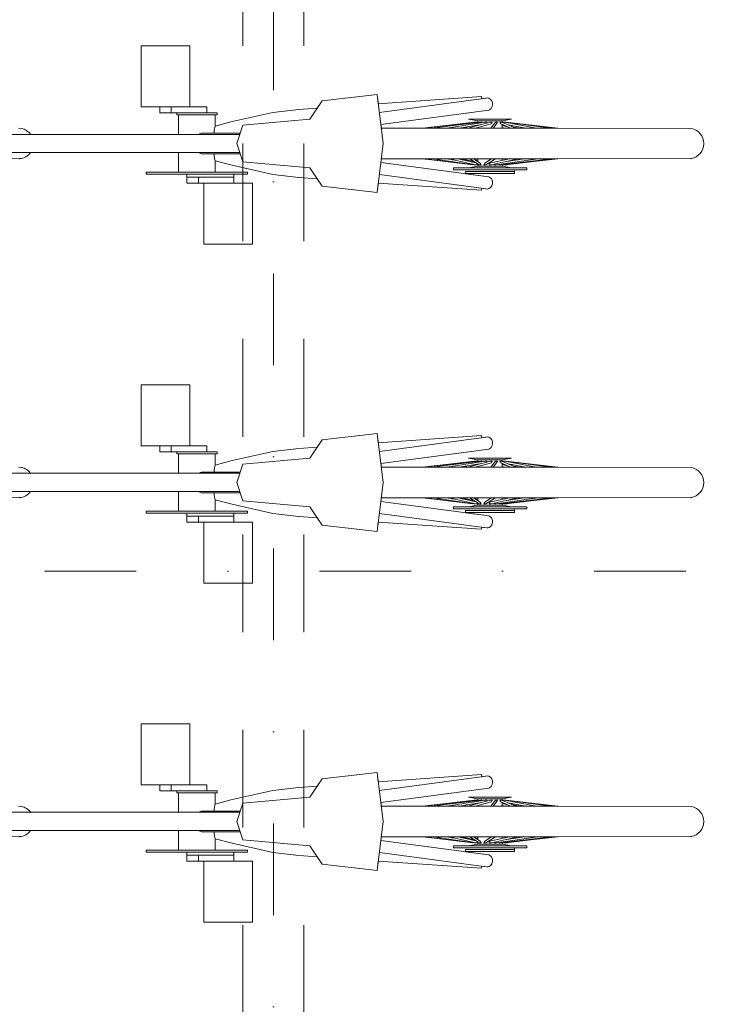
# Model space of a CAD drawing. Extents: x -279660 to -178910, y 57506 to 97979.
# Tile 15 of 44: x -258832 to -257671, y 85102 to 86714. Entities that reach past the tile are written whole.
import ezdxf

# ---------------------------------------------------------------- set-up
doc = ezdxf.new("R2010")
doc.units = 0
doc.header["$MEASUREMENT"] = 0
doc.linetypes.add('Dot & Dashed', pattern=[450, 150, -150, 0, -150])
doc.linetypes.add('Przerywana', pattern=[320, 160, -160])
for name, color, linetype, lineweight in [('Arch konstrukcja dachu_Nr_Pióra__21', 7, 'Continuous', 9), ('Arch konstrukcja dachu_Nr_Pióra__41', 7, 'Continuous', 15), ('Arch wymiary_Nr_Pióra__21', 7, 'Continuous', 9)]:
    doc.layers.add(name, color=color, linetype=linetype, lineweight=lineweight)
doc.layers.add('Arch wymiary', color=7, linetype='Continuous')
doc.layers.add('Arch zieleń_Nr_Pióra__22', color=7, linetype='Continuous', lineweight=9, true_color=0x7f7f7f)
doc.styles.add('GENERATED_STYLE_1', font='txt')
doc.dimstyles.new('GENERATED_STYLE__2', dxfattribs={"dimtxt": 160.000002, "dimasz": 114, "dimexe": 0.18, "dimexo": 0, "dimgap": 0.09, "dimtad": 1, "dimdec": 0, "dimlfac": 0.1, "dimzin": 0, "dimdsep": 46, "dimtxsty": 'GENERATED_STYLE_1', "dimblk": 'ARROWHEAD_2', "dimblk1": 'ARROWHEAD_2', "dimblk2": 'ARROWHEAD_2', "dimcen": 0.09, "dimclrd": 7, "dimclre": 7, "dimclrt": 7, "dimazin": 0, "dimtfac": 1, "dimtdec": 4, "dimtmove": 0, "dimatfit": 3, "dimfxl": 0, "dimtolj": 1, "dimtzin": 0, "dimarcsym": 0})

# ---------------------------------------------------------------- blocks, each defined once
blk = doc.blocks.new('*D257')
at = {"layer": 'Arch wymiary_Nr_Pióra__21', "linetype": 'Continuous'}
for p, q in [((-252577, 88151.7), (-252577, 88225.1)), ((-252502, 88108.4), (-252652, 88195)), ((-252464.5, 88151.7), (-252689.5, 88151.7)), ((-252577, 84871.7), (-252577, 88151.7)), ((-252652, 84915), (-252502, 84828.4)), ((-252464.5, 84871.7), (-252689.5, 84871.7)), ((-252577, 84798.4), (-252577, 84871.7))]:
    blk.add_line(p, q, dxfattribs=at)
at = {"layer": 'Arch wymiary_Nr_Pióra__21', "insert": (-252609, 86358.1), "char_height": 160, "attachment_point": 7, "rotation": 90, "style": 'GENERATED_STYLE_1'}
blk.add_mtext('{328}', dxfattribs=at)
blk = doc.blocks.new('ARROWHEAD_2')
at = {"color": 0, "linetype": 'Continuous', "lineweight": 0}
for p, q in [((-0.378, -0.655), (0.378, 0.655)), ((0, 0), (-1, 0))]:
    blk.add_line(p, q, dxfattribs=at)

msp = doc.modelspace()

# ---------------------------------------------------------------- linework, layer by layer
at = {"layer": 'Arch konstrukcja dachu_Nr_Pióra__21', "linetype": 'Dot & Dashed'}
for p, q in [((-258416.2, 95300.7), (-258416.2, 82181.1)), ((-259691.2, 85811.7), (-253270.1, 85811.7))]:
    msp.add_line(p, q, dxfattribs=at)
at = {"layer": 'Arch konstrukcja dachu_Nr_Pióra__41', "linetype": 'Przerywana'}
for p, q in [((-258466.2, 88111.7), (-258466.2, 84911.7)), ((-258366.2, 88111.7), (-258366.2, 84911.7))]:
    msp.add_line(p, q, dxfattribs=at)
at = {"layer": 'Arch zieleń_Nr_Pióra__22', "linetype": 'Continuous'}
for p, q in [((-258632.8, 86671.7), (-258552.8, 86671.7)), ((-258632.8, 86571.7), (-258632.8, 86671.7)), ((-258552.8, 86671.7), (-258552.8, 86571.7)), ((-258356.3, 86551.7), (-258336.3, 86581.7)), ((-258344.4, 86569.5), (-258336.3, 86581.7)), ((-258336.3, 86581.7), (-258246.3, 86591.7)), ((-258246.3, 86591.7), (-258244.4, 86576.5)), ((-258246.3, 86591.7), (-258236.3, 86511.7)), ((-258244.4, 86576.5), (-258075.3, 86588.4)), ((-258242.6, 86562.4), (-258067.7, 86586)), ((-258075.3, 86588.4), (-258075, 86585)), ((-258075, 86585), (-258066.2, 86586.2)), ((-258066.2, 86586.2), (-258063.4, 86585.7)), ((-258063.4, 86585.7), (-258060.8, 86584)), ((-258060.8, 86584), (-258058.7, 86581.4)), ((-258058.7, 86581.4), (-258057.6, 86578.5)), ((-258602.2, 86571.7), (-258632.8, 86571.7)), ((-258632.8, 86571.7), (-258525.3, 86571.7)), ((-258602.2, 86561.7), (-258602.2, 86571.7)), ((-258583.4, 86571.7), (-258583.4, 86561.7)), ((-258552.8, 86571.7), (-258525.3, 86571.7)), ((-258525.3, 86571.7), (-258525.3, 86561.7)), ((-258417.1, 86562.2), (-258374.5, 86567.4)), ((-258374.5, 86567.4), (-258344.4, 86569.5)), ((-258063.6, 86566.5), (-258240.1, 86542.6)), ((-258240.1, 86542.6), (-258063.6, 86566.5)), ((-258062.2, 86567), (-258063.6, 86566.5)), ((-258059.8, 86568.8), (-258062.2, 86567)), ((-258057.9, 86572.1), (-258059.8, 86568.8)), ((-258057.3, 86575.3), (-258057.9, 86572.1)), ((-258057.6, 86578.5), (-258057.3, 86575.3)), ((-258574.5, 86561.7), (-258602.2, 86561.7)), ((-258508.5, 86561.7), (-258602.2, 86561.7)), ((-258574.5, 86558.7), (-258574.5, 86561.7)), ((-258574.5, 86558.7), (-258574.5, 86561.7)), ((-258571.5, 86558.7), (-258574.5, 86558.7)), ((-258508.5, 86558.7), (-258574.5, 86558.7)), ((-258571.5, 86526.7), (-258571.5, 86558.7)), ((-258525.3, 86561.7), (-258508.5, 86561.7)), ((-258511.5, 86558.7), (-258511.5, 86540.1)), ((-258508.5, 86558.7), (-258511.5, 86558.7)), ((-258508.5, 86561.7), (-258508.5, 86558.7)), ((-258508.5, 86558.7), (-258508.5, 86561.7)), ((-258486.1, 86546.9), (-258417.1, 86562.2)), ((-258466.3, 86541.7), (-258356.3, 86551.7)), ((-258096.5, 86551.7), (-258026.5, 86551.7)), ((-258081.5, 86548.7), (-258096.5, 86551.7)), ((-258096.5, 86551.7), (-258081.5, 86548.7)), ((-258026.5, 86551.7), (-258096.5, 86551.7)), ((-258081.5, 86546.4), (-258081.5, 86548.7)), ((-258081.5, 86548.7), (-258081.5, 86546.1)), ((-258041.5, 86548.7), (-258081.5, 86548.7)), ((-258026.5, 86551.7), (-258041.5, 86548.7)), ((-258026.5, 86551.7), (-258041.5, 86548.7)), ((-258041.5, 86548.7), (-258041.5, 86546.4)), ((-258041.5, 86548.7), (-258041.5, 86546.4)), ((-258833.3, 86536.7), (-258829, 86536.3)), ((-258513.2, 86531.1), (-258513, 86532.9)), ((-258513, 86532.9), (-258512.8, 86534.6)), ((-258512.8, 86534.6), (-258512.5, 86536.1)), ((-258512.5, 86536.1), (-258512.2, 86537.5)), ((-258512.2, 86537.5), (-258512, 86538.4)), ((-258511.9, 86538.6), (-258511.5, 86539.9)), ((-258511.9, 86538.5), (-258511.9, 86538.6)), ((-258511.5, 86540.1), (-258486.1, 86546.9)), ((-258511.5, 86539.9), (-258511.5, 86540.1)), ((-258476.3, 86511.7), (-258466.3, 86541.7)), ((-258240.1, 86542.6), (-258239.4, 86536.7)), ((-258239.4, 86536.7), (-258171, 86536.7)), ((-257950.7, 86536.7), (-258239.4, 86536.7)), ((-258086.2, 86546.7), (-258172.3, 86536.7)), ((-258171, 86536.7), (-258087.5, 86546.7)), ((-258082.2, 86546.7), (-258171, 86536.7)), ((-258076.7, 86546.7), (-258157.4, 86536.7)), ((-258069.3, 86546.7), (-258132.3, 86536.7)), ((-258078.6, 86542), (-258112, 86536.7)), ((-258099.3, 86538.7), (-258103.9, 86536.7)), ((-258060.9, 86546.7), (-258098.6, 86536.7)), ((-258087.5, 86546.7), (-258094.7, 86545.7)), ((-258085.6, 86540.9), (-258090.1, 86539)), ((-258087.5, 86546.7), (-258081.9, 86546.7)), ((-258087.5, 86546.7), (-258087.4, 86546.6)), ((-258087.5, 86546.7), (-258082.8, 86546.7)), ((-258086.2, 86546.7), (-258086.1, 86546.3)), ((-258059.2, 86543.7), (-258085.6, 86536.7)), ((-258085.3, 86546.4), (-258085.3, 86546.7)), ((-258082.8, 86546.6), (-258082.8, 86546.7)), ((-258082.2, 86546.7), (-258081.9, 86546.7)), ((-258081.9, 86546.7), (-258081.9, 86546.3)), ((-258081.9, 86546.7), (-258081.9, 86546.1)), ((-258081.9, 86546.3), (-258081.5, 86546.4)), ((-258081.5, 86546.4), (-258081.9, 86546.3)), ((-258081.5, 86541.6), (-258081.5, 86541.2)), ((-258081.5, 86537.8), (-258081.5, 86536.7)), ((-258076.7, 86546.7), (-258075.2, 86546.7)), ((-258075.2, 86546.7), (-258075.3, 86545.7)), ((-258069.3, 86546.7), (-258066.8, 86546.7)), ((-258066.8, 86546.7), (-258067.4, 86545)), ((-258060.9, 86546.7), (-258057.8, 86546.7)), ((-258052.7, 86546.7), (-258060.4, 86536.7)), ((-258057.8, 86546.7), (-258059.2, 86543.7)), ((-258050.9, 86543.7), (-258056.4, 86536.7)), ((-258052.7, 86546.7), (-258049.2, 86546.7)), ((-258049.2, 86546.7), (-258050.9, 86543.7)), ((-258043.9, 86543.7), (-258045.5, 86546.7)), ((-258045.5, 86546.7), (-258042.1, 86546.7)), ((-258043.9, 86543.7), (-258027.7, 86536.7)), ((-258042.1, 86546.7), (-258019, 86536.7)), ((-258041.5, 86546.4), (-258041.1, 86546.3)), ((-258041.5, 86542.7), (-258041.5, 86536.7)), ((-258041.5, 86541.6), (-258037.3, 86540.9)), ((-258041.5, 86541.2), (-258032.9, 86539)), ((-258041.5, 86537.8), (-258037.3, 86536.7)), ((-258041.1, 86546.7), (-258035.5, 86546.7)), ((-258041.1, 86546.3), (-258041.1, 86546.7)), ((-258041.1, 86546.7), (-258041.1, 86546.3)), ((-258041.1, 86546.7), (-258040.8, 86546.7)), ((-258040.8, 86546.7), (-258040.2, 86546.6)), ((-258040.8, 86546.2), (-258040.8, 86546.7)), ((-258039.8, 86545.7), (-258040.2, 86546.7)), ((-258040.2, 86546.7), (-258035.5, 86546.7)), ((-258037.4, 86546.7), (-257986.2, 86536.7)), ((-258035.5, 86546.7), (-257950.7, 86536.7)), ((-258035.5, 86546.7), (-257962.5, 86536.7)), ((-258032.2, 86542.4), (-258003.1, 86536.7)), ((-258030.4, 86541.6), (-258024.5, 86540.9)), ((-258028.3, 86545.7), (-257950.7, 86536.7)), ((-258023.7, 86538.7), (-258011, 86536.7)), ((-257987.9, 86537), (-257985.5, 86536.7)), ((-257950.7, 86536.7), (-257731.8, 86536.3)), ((-258942.8, 86526.7), (-258471.3, 86526.7)), ((-258813.7, 86526.7), (-258571.5, 86526.7)), ((-258539, 86526.7), (-258536.9, 86527.7)), ((-258536.9, 86527.7), (-258536.5, 86527.8)), ((-258535.9, 86527.9), (-258534.1, 86528.5)), ((-258534.1, 86528.5), (-258531.2, 86528.7)), ((-258531.2, 86528.7), (-258470.6, 86528.7)), ((-258513.2, 86529.3), (-258513.2, 86531.1)), ((-258513.2, 86528.7), (-258513.2, 86529.3)), ((-258466.3, 86481.7), (-258476.3, 86511.7)), ((-258236.3, 86511.7), (-258246.3, 86431.7)), ((-258831.6, 86486.9), (-258983.7, 86486.7)), ((-258942.8, 86496.7), (-258471.3, 86496.7)), ((-258571.5, 86496.7), (-258813.8, 86496.7)), ((-258571.5, 86464.7), (-258571.5, 86496.7)), ((-258536.9, 86495.7), (-258539, 86496.7)), ((-258536.5, 86495.6), (-258536.9, 86495.7)), ((-258534.1, 86495), (-258535.9, 86495.5)), ((-258531.2, 86494.7), (-258534.1, 86495)), ((-258531.2, 86494.7), (-258470.6, 86494.7)), ((-258513.2, 86494.1), (-258513.2, 86494.7)), ((-258513.2, 86492.3), (-258513.2, 86494.1)), ((-258513, 86490.5), (-258513.2, 86492.3)), ((-258512.8, 86488.8), (-258513, 86490.5)), ((-258512.5, 86487.3), (-258512.8, 86488.8)), ((-258512.2, 86485.9), (-258512.5, 86487.3)), ((-258512, 86485), (-258512.2, 86485.9)), ((-258511.7, 86484), (-258511.9, 86485)), ((-258511.5, 86483.3), (-258511.7, 86484)), ((-257950.6, 86486.7), (-258239.4, 86486.7)), ((-258142.2, 86483.3), (-258172.4, 86486.7)), ((-258089.5, 86477), (-258170.5, 86486.7)), ((-258087.3, 86476.7), (-258155.6, 86486.7)), ((-258120.6, 86484.8), (-258133.8, 86486.7)), ((-258084.7, 86476.7), (-258129.2, 86486.7)), ((-258121.5, 86485), (-258123.8, 86485.2)), ((-258084.4, 86480), (-258114.3, 86486.7)), ((-258088, 86482.4), (-258107.8, 86485.2)), ((-258088.5, 86482.4), (-258107.6, 86486.7)), ((-258079.3, 86476.7), (-258094.8, 86486.7)), ((-258077.5, 86479.7), (-258088.4, 86486.7)), ((-258081.5, 86484.2), (-258086.1, 86485.2)), ((-258081.5, 86486.7), (-258081.5, 86482.3)), ((-258070.1, 86479.7), (-258059.2, 86486.7)), ((-258068.3, 86476.7), (-258052.8, 86486.7)), ((-258061.6, 86479.7), (-258030.3, 86486.7)), ((-258059.9, 86476.7), (-258015.4, 86486.7)), ((-258051.7, 86476.7), (-257983.5, 86486.7)), ((-258044.7, 86476.7), (-257961, 86486.7)), ((-258041.5, 86486.7), (-258041.5, 86484.2)), ((-258039.7, 86476.7), (-257950.6, 86486.7)), ((-258036.9, 86485.2), (-258034.6, 86486.7)), ((-257953.2, 86486.7), (-258035.7, 86476.7)), ((-258034.5, 86482.4), (-258005.2, 86486.7)), ((-258015.2, 86485.2), (-258008.7, 86486.7)), ((-257732.3, 86487.1), (-257953.2, 86486.7)), ((-258511.5, 86483.3), (-258511.5, 86464.7)), ((-258486.1, 86476.5), (-258511.5, 86483.3)), ((-258417.1, 86461.2), (-258486.1, 86476.5)), ((-258356.3, 86471.7), (-258466.3, 86481.7)), ((-258336.3, 86441.7), (-258356.3, 86471.7)), ((-258240.1, 86480.8), (-258063.6, 86456.9)), ((-258121.5, 86471.7), (-258001.5, 86471.7)), ((-258121.5, 86471.7), (-258121.5, 86468.7)), ((-258121.5, 86468.7), (-258001.5, 86468.7)), ((-258081.5, 86474.7), (-258096.5, 86471.7)), ((-258085.4, 86480.7), (-258089.5, 86481.1)), ((-258085.1, 86476.7), (-258087.3, 86476.7)), ((-258085.1, 86476.8), (-258085.1, 86476.7)), ((-258081.7, 86476.7), (-258084.7, 86476.7)), ((-258082.7, 86478.9), (-258081.7, 86476.7)), ((-258081.5, 86477.1), (-258081.9, 86477.2)), ((-258081.5, 86478.1), (-258081.5, 86474.7)), ((-258041.5, 86474.7), (-258081.5, 86474.7)), ((-258075.9, 86476.7), (-258079.3, 86476.7)), ((-258077.5, 86479.7), (-258075.9, 86476.7)), ((-258071.7, 86476.7), (-258070.1, 86479.7)), ((-258068.3, 86476.7), (-258071.7, 86476.7)), ((-258062.9, 86476.7), (-258061.6, 86479.7)), ((-258059.9, 86476.7), (-258062.9, 86476.7)), ((-258054, 86476.7), (-258053.6, 86478.1)), ((-258051.7, 86476.7), (-258054, 86476.7)), ((-258045.9, 86476.7), (-258045.8, 86477.6)), ((-258044.7, 86476.7), (-258045.9, 86476.7)), ((-258041.1, 86477.2), (-258041.5, 86477.1)), ((-258041.5, 86477.1), (-258041.5, 86474.7)), ((-258041.5, 86477.1), (-258041.5, 86474.7)), ((-258041.5, 86474.7), (-258026.5, 86471.7)), ((-258041.5, 86474.7), (-258026.5, 86471.7)), ((-258041.3, 86476.7), (-258041.1, 86477.2)), ((-258041.1, 86477.2), (-258041.3, 86476.7)), ((-258035.7, 86476.7), (-258041.3, 86476.7)), ((-258038.3, 86476.7), (-258041.3, 86476.7)), ((-258039.7, 86476.7), (-258039.8, 86477.3)), ((-258038.3, 86476.7), (-258038.4, 86476.9)), ((-258038.3, 86476.7), (-258037.9, 86476.8)), ((-258037.8, 86476.9), (-258037.9, 86476.7)), ((-258035.7, 86476.7), (-258037.9, 86476.7)), ((-258037.3, 86477), (-258037.4, 86476.7)), ((-258036.2, 86476.7), (-258036.3, 86477.1)), ((-258036.2, 86476.7), (-257980.8, 86483.3)), ((-258035.7, 86476.7), (-258033.5, 86477)), ((-258035.7, 86476.7), (-258035.7, 86476.8)), ((-258026.5, 86471.7), (-258001.5, 86471.7)), ((-258021.5, 86468.7), (-258021.5, 86462.7)), ((-258001.5, 86468.7), (-258021.5, 86468.7)), ((-258001.5, 86471.7), (-258001.5, 86468.7)), ((-258001.5, 86471.7), (-258001.5, 86468.7)), ((-258624.5, 86464.7), (-258571.5, 86464.7)), ((-258624.5, 86461.7), (-258624.5, 86464.7)), ((-258624.5, 86461.7), (-258624.5, 86464.7)), ((-258458.5, 86464.7), (-258624.5, 86464.7)), ((-258557.7, 86461.7), (-258624.5, 86461.7)), ((-258458.5, 86461.7), (-258624.5, 86461.7)), ((-258557.7, 86446.7), (-258557.7, 86461.7)), ((-258557.7, 86456.7), (-258480.8, 86456.7)), ((-258538.9, 86456.7), (-258538.9, 86446.7)), ((-258511.5, 86464.7), (-258458.5, 86464.7)), ((-258480.8, 86461.7), (-258480.8, 86446.7)), ((-258458.5, 86461.7), (-258480.8, 86461.7)), ((-258458.5, 86464.7), (-258458.5, 86461.7)), ((-258458.5, 86461.7), (-258458.5, 86464.7)), ((-258374.5, 86456), (-258417.1, 86461.2)), ((-258344.4, 86453.9), (-258374.5, 86456)), ((-258336.3, 86441.7), (-258344.4, 86453.9)), ((-258242.6, 86461.1), (-258067.7, 86437.4)), ((-258101.5, 86462.7), (-258101.6, 86462.1)), ((-258101.6, 86462.1), (-258063.6, 86456.9)), ((-258101.5, 86465.7), (-258101.5, 86462.7)), ((-258101.5, 86465.7), (-258021.5, 86465.7)), ((-258021.5, 86462.7), (-258101.5, 86462.7)), ((-258063.6, 86456.9), (-258061.9, 86456.2)), ((-258061.9, 86456.2), (-258060.4, 86455.2)), ((-258060.4, 86455.2), (-258059.3, 86454)), ((-258059.3, 86454), (-258058.5, 86452.7)), ((-258058.5, 86452.7), (-258057.9, 86451.1)), ((-258530.2, 86446.7), (-258557.7, 86446.7)), ((-258450.2, 86446.7), (-258557.7, 86446.7)), ((-258530.2, 86346.7), (-258530.2, 86446.7)), ((-258480.8, 86446.7), (-258450.2, 86446.7)), ((-258450.2, 86446.7), (-258450.2, 86346.7)), ((-258246.3, 86431.7), (-258336.3, 86441.7)), ((-258244.4, 86446.9), (-258246.3, 86431.7)), ((-258075.3, 86435.1), (-258244.4, 86446.9)), ((-258075, 86438.4), (-258075.3, 86435.1)), ((-258066.2, 86437.2), (-258075, 86438.4)), ((-258064.5, 86437.4), (-258066.2, 86437.2)), ((-258062.9, 86437.9), (-258064.5, 86437.4)), ((-258061.4, 86438.9), (-258062.9, 86437.9)), ((-258060.2, 86440), (-258061.4, 86438.9)), ((-258058.7, 86442), (-258060.2, 86440)), ((-258058.4, 86442.8), (-258058.7, 86442)), ((-258057.8, 86444.4), (-258058.4, 86442.8)), ((-258057.9, 86451.1), (-258057.5, 86449.5)), ((-258057.4, 86446.1), (-258057.8, 86444.4)), ((-258057.5, 86449.5), (-258057.3, 86447.8)), ((-258057.3, 86447.8), (-258057.4, 86446.1)), ((-258450.2, 86346.7), (-258530.2, 86346.7)), ((-258632.8, 86116.7), (-258552.8, 86116.7)), ((-258632.8, 86016.7), (-258632.8, 86116.7)), ((-258552.8, 86116.7), (-258552.8, 86016.7)), ((-258336.3, 86026.7), (-258246.3, 86036.7)), ((-258246.3, 86036.7), (-258244.4, 86021.5)), ((-258246.3, 86036.7), (-258236.3, 85956.7)), ((-258244.4, 86021.5), (-258075.3, 86033.4)), ((-258075.3, 86033.4), (-258075, 86030)), ((-258602.2, 86016.7), (-258632.8, 86016.7)), ((-258632.8, 86016.7), (-258525.3, 86016.7)), ((-258602.2, 86006.7), (-258602.2, 86016.7)), ((-258583.4, 86016.7), (-258583.4, 86006.7)), ((-258552.8, 86016.7), (-258525.3, 86016.7)), ((-258525.3, 86016.7), (-258525.3, 86006.7)), ((-258356.3, 85996.7), (-258336.3, 86026.7)), ((-258344.4, 86014.5), (-258336.3, 86026.7)), ((-258242.6, 86007.4), (-258067.7, 86031)), ((-258075, 86030), (-258066.2, 86031.2)), ((-258066.2, 86031.2), (-258063.4, 86030.7)), ((-258063.4, 86030.7), (-258060.8, 86029)), ((-258060.8, 86029), (-258058.7, 86026.4)), ((-258057.9, 86017.1), (-258059.8, 86013.8)), ((-258058.7, 86026.4), (-258057.6, 86023.5)), ((-258057.3, 86020.3), (-258057.9, 86017.1)), ((-258057.6, 86023.5), (-258057.3, 86020.3)), ((-258574.5, 86006.7), (-258602.2, 86006.7)), ((-258508.5, 86006.7), (-258602.2, 86006.7)), ((-258574.5, 86003.7), (-258574.5, 86006.7)), ((-258574.5, 86003.7), (-258574.5, 86006.7)), ((-258571.5, 86003.7), (-258574.5, 86003.7)), ((-258508.5, 86003.7), (-258574.5, 86003.7)), ((-258571.5, 85971.7), (-258571.5, 86003.7)), ((-258525.3, 86006.7), (-258508.5, 86006.7)), ((-258511.5, 86003.7), (-258511.5, 85985.1)), ((-258508.5, 86003.7), (-258511.5, 86003.7)), ((-258508.5, 86006.7), (-258508.5, 86003.7)), ((-258508.5, 86003.7), (-258508.5, 86006.7)), ((-258486.1, 85991.9), (-258417.1, 86007.2)), ((-258417.1, 86007.2), (-258374.5, 86012.4)), ((-258374.5, 86012.4), (-258344.4, 86014.5)), ((-258063.6, 86011.5), (-258240.1, 85987.6)), ((-258240.1, 85987.6), (-258063.6, 86011.5)), ((-258062.2, 86012), (-258063.6, 86011.5)), ((-258059.8, 86013.8), (-258062.2, 86012)), ((-258511.9, 85983.6), (-258511.5, 85984.9)), ((-258511.5, 85985.1), (-258486.1, 85991.9)), ((-258511.5, 85984.9), (-258511.5, 85985.1)), ((-258476.3, 85956.7), (-258466.3, 85986.7)), ((-258466.3, 85986.7), (-258356.3, 85996.7)), ((-258240.1, 85987.6), (-258239.4, 85981.7)), ((-258086.2, 85991.7), (-258172.3, 85981.7)), ((-258171, 85981.7), (-258087.5, 85991.7)), ((-258082.2, 85991.7), (-258171, 85981.7)), ((-258076.7, 85991.7), (-258157.4, 85981.7)), ((-258069.3, 85991.7), (-258132.3, 85981.7)), ((-258078.6, 85987), (-258112, 85981.7)), ((-258060.9, 85991.7), (-258098.6, 85981.7)), ((-258096.5, 85996.7), (-258026.5, 85996.7)), ((-258081.5, 85993.7), (-258096.5, 85996.7)), ((-258096.5, 85996.7), (-258081.5, 85993.7)), ((-258026.5, 85996.7), (-258096.5, 85996.7)), ((-258087.5, 85991.7), (-258094.7, 85990.7)), ((-258085.6, 85985.9), (-258090.1, 85984)), ((-258087.5, 85991.7), (-258081.9, 85991.7)), ((-258087.5, 85991.7), (-258087.4, 85991.6)), ((-258087.5, 85991.7), (-258082.8, 85991.7)), ((-258086.2, 85991.7), (-258086.1, 85991.3)), ((-258059.2, 85988.7), (-258085.6, 85981.7)), ((-258085.3, 85991.4), (-258085.3, 85991.7)), ((-258082.8, 85991.6), (-258082.8, 85991.7)), ((-258082.2, 85991.7), (-258081.9, 85991.7)), ((-258081.9, 85991.7), (-258081.9, 85991.3)), ((-258081.9, 85991.7), (-258081.9, 85991.1)), ((-258081.9, 85991.3), (-258081.5, 85991.4)), ((-258081.5, 85991.4), (-258081.9, 85991.3)), ((-258081.5, 85991.4), (-258081.5, 85993.7)), ((-258081.5, 85993.7), (-258081.5, 85991.1)), ((-258041.5, 85993.7), (-258081.5, 85993.7)), ((-258081.5, 85986.6), (-258081.5, 85986.2)), ((-258076.7, 85991.7), (-258075.2, 85991.7)), ((-258075.2, 85991.7), (-258075.3, 85990.7)), ((-258069.3, 85991.7), (-258066.8, 85991.7)), ((-258066.8, 85991.7), (-258067.4, 85990)), ((-258060.9, 85991.7), (-258057.8, 85991.7)), ((-258052.7, 85991.7), (-258060.4, 85981.7)), ((-258057.8, 85991.7), (-258059.2, 85988.7)), ((-258050.9, 85988.7), (-258056.4, 85981.7)), ((-258052.7, 85991.7), (-258049.2, 85991.7)), ((-258049.2, 85991.7), (-258050.9, 85988.7)), ((-258043.9, 85988.7), (-258045.5, 85991.7)), ((-258045.5, 85991.7), (-258042.1, 85991.7)), ((-258043.9, 85988.7), (-258027.7, 85981.7)), ((-258042.1, 85991.7), (-258019, 85981.7)), ((-258026.5, 85996.7), (-258041.5, 85993.7)), ((-258026.5, 85996.7), (-258041.5, 85993.7)), ((-258041.5, 85993.7), (-258041.5, 85991.4)), ((-258041.5, 85993.7), (-258041.5, 85991.4)), ((-258041.5, 85991.4), (-258041.1, 85991.3)), ((-258041.5, 85987.7), (-258041.5, 85981.7)), ((-258041.5, 85986.6), (-258037.3, 85985.9)), ((-258041.5, 85986.2), (-258032.9, 85984)), ((-258041.1, 85991.7), (-258035.5, 85991.7)), ((-258041.1, 85991.3), (-258041.1, 85991.7)), ((-258041.1, 85991.7), (-258041.1, 85991.3)), ((-258041.1, 85991.7), (-258040.8, 85991.7)), ((-258040.8, 85991.7), (-258040.2, 85991.6)), ((-258040.8, 85991.2), (-258040.8, 85991.7)), ((-258039.8, 85990.7), (-258040.2, 85991.7)), ((-258040.2, 85991.7), (-258035.5, 85991.7)), ((-258037.4, 85991.7), (-257986.2, 85981.7)), ((-258035.5, 85991.7), (-257950.7, 85981.7)), ((-258035.5, 85991.7), (-257962.5, 85981.7)), ((-258032.2, 85987.4), (-258003.1, 85981.7)), ((-258030.4, 85986.6), (-258024.5, 85985.9)), ((-258028.3, 85990.7), (-257950.7, 85981.7)), ((-258942.8, 85971.7), (-258471.3, 85971.7)), ((-258833.3, 85981.7), (-258829, 85981.3)), ((-258813.7, 85971.7), (-258571.5, 85971.7)), ((-258539, 85971.7), (-258536.9, 85972.7)), ((-258536.9, 85972.7), (-258536.5, 85972.8)), ((-258535.9, 85972.9), (-258534.1, 85973.5)), ((-258534.1, 85973.5), (-258531.2, 85973.7)), ((-258531.2, 85973.7), (-258470.6, 85973.7)), ((-258513.2, 85976.1), (-258513, 85977.9)), ((-258513.2, 85974.3), (-258513.2, 85976.1)), ((-258513.2, 85973.7), (-258513.2, 85974.3)), ((-258513, 85977.9), (-258512.8, 85979.6)), ((-258512.8, 85979.6), (-258512.5, 85981.1)), ((-258512.5, 85981.1), (-258512.2, 85982.5)), ((-258512.2, 85982.5), (-258512, 85983.4)), ((-258511.9, 85983.5), (-258511.9, 85983.6)), ((-258239.4, 85981.7), (-258171, 85981.7)), ((-257950.7, 85981.7), (-258239.4, 85981.7)), ((-258099.3, 85983.7), (-258103.9, 85981.7)), ((-258081.5, 85982.8), (-258081.5, 85981.7)), ((-258041.5, 85982.8), (-258037.3, 85981.7)), ((-258023.7, 85983.7), (-258011, 85981.7)), ((-257987.9, 85982), (-257985.5, 85981.7)), ((-257950.7, 85981.7), (-257731.8, 85981.3)), ((-258466.3, 85926.7), (-258476.3, 85956.7)), ((-258236.3, 85956.7), (-258246.3, 85876.7)), ((-258942.8, 85941.7), (-258471.3, 85941.7)), ((-258571.5, 85941.7), (-258813.8, 85941.7)), ((-258571.5, 85909.7), (-258571.5, 85941.7)), ((-258536.9, 85940.7), (-258539, 85941.7)), ((-258536.5, 85940.6), (-258536.9, 85940.7)), ((-258534.1, 85940), (-258535.9, 85940.5)), ((-258531.2, 85939.7), (-258534.1, 85940)), ((-258531.2, 85939.7), (-258470.6, 85939.7)), ((-258513.2, 85939.1), (-258513.2, 85939.7)), ((-258513.2, 85937.3), (-258513.2, 85939.1)), ((-258513, 85935.5), (-258513.2, 85937.3)), ((-258512.8, 85933.8), (-258513, 85935.5)), ((-258831.6, 85931.9), (-258983.7, 85931.7)), ((-258512.5, 85932.3), (-258512.8, 85933.8)), ((-258512.2, 85930.9), (-258512.5, 85932.3)), ((-258512, 85930), (-258512.2, 85930.9)), ((-258511.7, 85929), (-258511.9, 85930)), ((-258511.5, 85928.3), (-258511.7, 85929)), ((-258511.5, 85928.3), (-258511.5, 85909.7)), ((-258486.1, 85921.5), (-258511.5, 85928.3)), ((-258417.1, 85906.2), (-258486.1, 85921.5)), ((-258356.3, 85916.7), (-258466.3, 85926.7)), ((-258240.1, 85925.8), (-258063.6, 85901.9)), ((-257950.6, 85931.7), (-258239.4, 85931.7)), ((-258142.2, 85928.3), (-258172.4, 85931.7)), ((-258089.5, 85922), (-258170.5, 85931.7)), ((-258087.3, 85921.7), (-258155.6, 85931.7)), ((-258120.6, 85929.8), (-258133.8, 85931.7)), ((-258084.7, 85921.7), (-258129.2, 85931.7)), ((-258121.5, 85930), (-258123.8, 85930.2)), ((-258084.4, 85925), (-258114.3, 85931.7)), ((-258088, 85927.4), (-258107.8, 85930.2)), ((-258088.5, 85927.4), (-258107.6, 85931.7)), ((-258081.5, 85919.7), (-258096.5, 85916.7)), ((-258079.3, 85921.7), (-258094.8, 85931.7)), ((-258085.4, 85925.7), (-258089.5, 85926.1)), ((-258077.5, 85924.7), (-258088.4, 85931.7)), ((-258085.1, 85921.7), (-258087.3, 85921.7)), ((-258081.5, 85929.2), (-258086.1, 85930.2)), ((-258085.1, 85921.8), (-258085.1, 85921.7)), ((-258081.7, 85921.7), (-258084.7, 85921.7)), ((-258082.7, 85923.9), (-258081.7, 85921.7)), ((-258081.5, 85922.1), (-258081.9, 85922.2)), ((-258081.5, 85931.7), (-258081.5, 85927.3)), ((-258081.5, 85923.1), (-258081.5, 85919.7)), ((-258041.5, 85919.7), (-258081.5, 85919.7)), ((-258075.9, 85921.7), (-258079.3, 85921.7)), ((-258077.5, 85924.7), (-258075.9, 85921.7)), ((-258071.7, 85921.7), (-258070.1, 85924.7)), ((-258068.3, 85921.7), (-258071.7, 85921.7)), ((-258070.1, 85924.7), (-258059.2, 85931.7)), ((-258068.3, 85921.7), (-258052.8, 85931.7)), ((-258062.9, 85921.7), (-258061.6, 85924.7)), ((-258059.9, 85921.7), (-258062.9, 85921.7)), ((-258061.6, 85924.7), (-258030.3, 85931.7)), ((-258059.9, 85921.7), (-258015.4, 85931.7)), ((-258054, 85921.7), (-258053.6, 85923.1)), ((-258051.7, 85921.7), (-258054, 85921.7)), ((-258051.7, 85921.7), (-257983.5, 85931.7)), ((-258045.9, 85921.7), (-258045.8, 85922.6)), ((-258044.7, 85921.7), (-258045.9, 85921.7)), ((-258044.7, 85921.7), (-257961, 85931.7)), ((-258041.5, 85931.7), (-258041.5, 85929.2)), ((-258041.1, 85922.2), (-258041.5, 85922.1)), ((-258041.5, 85922.1), (-258041.5, 85919.7)), ((-258041.5, 85922.1), (-258041.5, 85919.7)), ((-258041.5, 85919.7), (-258026.5, 85916.7)), ((-258041.5, 85919.7), (-258026.5, 85916.7)), ((-258041.3, 85921.7), (-258041.1, 85922.2)), ((-258041.1, 85922.2), (-258041.3, 85921.7)), ((-258035.7, 85921.7), (-258041.3, 85921.7)), ((-258038.3, 85921.7), (-258041.3, 85921.7)), ((-258039.7, 85921.7), (-258039.8, 85922.3)), ((-258039.7, 85921.7), (-257950.6, 85931.7)), ((-258038.3, 85921.7), (-258038.4, 85921.9)), ((-258038.3, 85921.7), (-258037.9, 85921.8)), ((-258037.8, 85921.9), (-258037.9, 85921.7)), ((-258035.7, 85921.7), (-258037.9, 85921.7)), ((-258037.3, 85922), (-258037.4, 85921.7)), ((-258036.9, 85930.2), (-258034.6, 85931.7)), ((-258036.2, 85921.7), (-258036.3, 85922.1)), ((-258036.2, 85921.7), (-257980.8, 85928.3)), ((-257953.2, 85931.7), (-258035.7, 85921.7)), ((-258035.7, 85921.7), (-258033.5, 85922)), ((-258035.7, 85921.7), (-258035.7, 85921.8)), ((-258034.5, 85927.4), (-258005.2, 85931.7)), ((-258015.2, 85930.2), (-258008.7, 85931.7)), ((-257732.3, 85932.1), (-257953.2, 85931.7)), ((-258624.5, 85909.7), (-258571.5, 85909.7)), ((-258624.5, 85906.7), (-258624.5, 85909.7)), ((-258624.5, 85906.7), (-258624.5, 85909.7)), ((-258458.5, 85909.7), (-258624.5, 85909.7)), ((-258557.7, 85906.7), (-258624.5, 85906.7)), ((-258458.5, 85906.7), (-258624.5, 85906.7)), ((-258557.7, 85891.7), (-258557.7, 85906.7)), ((-258511.5, 85909.7), (-258458.5, 85909.7)), ((-258480.8, 85906.7), (-258480.8, 85891.7)), ((-258458.5, 85906.7), (-258480.8, 85906.7)), ((-258458.5, 85909.7), (-258458.5, 85906.7)), ((-258458.5, 85906.7), (-258458.5, 85909.7)), ((-258374.5, 85901), (-258417.1, 85906.2)), ((-258336.3, 85886.7), (-258356.3, 85916.7)), ((-258242.6, 85906.1), (-258067.7, 85882.4)), ((-258121.5, 85916.7), (-258001.5, 85916.7)), ((-258121.5, 85916.7), (-258121.5, 85913.7)), ((-258121.5, 85913.7), (-258001.5, 85913.7)), ((-258101.5, 85907.7), (-258101.6, 85907.1)), ((-258101.6, 85907.1), (-258063.6, 85901.9)), ((-258101.5, 85910.7), (-258101.5, 85907.7)), ((-258101.5, 85910.7), (-258021.5, 85910.7)), ((-258021.5, 85907.7), (-258101.5, 85907.7)), ((-258026.5, 85916.7), (-258001.5, 85916.7)), ((-258021.5, 85913.7), (-258021.5, 85907.7)), ((-258001.5, 85913.7), (-258021.5, 85913.7)), ((-258001.5, 85916.7), (-258001.5, 85913.7)), ((-258001.5, 85916.7), (-258001.5, 85913.7)), ((-258557.7, 85901.7), (-258480.8, 85901.7)), ((-258530.2, 85891.7), (-258557.7, 85891.7)), ((-258450.2, 85891.7), (-258557.7, 85891.7)), ((-258538.9, 85901.7), (-258538.9, 85891.7)), ((-258530.2, 85791.7), (-258530.2, 85891.7)), ((-258480.8, 85891.7), (-258450.2, 85891.7)), ((-258450.2, 85891.7), (-258450.2, 85791.7)), ((-258344.4, 85898.9), (-258374.5, 85901)), ((-258336.3, 85886.7), (-258344.4, 85898.9)), ((-258244.4, 85891.9), (-258246.3, 85876.7)), ((-258075.3, 85880.1), (-258244.4, 85891.9)), ((-258063.6, 85901.9), (-258061.9, 85901.2)), ((-258061.9, 85901.2), (-258060.4, 85900.2)), ((-258060.4, 85900.2), (-258059.3, 85899)), ((-258059.3, 85899), (-258058.5, 85897.7)), ((-258058.4, 85887.8), (-258058.7, 85887)), ((-258058.5, 85897.7), (-258057.9, 85896.1)), ((-258057.8, 85889.4), (-258058.4, 85887.8)), ((-258057.9, 85896.1), (-258057.5, 85894.5)), ((-258057.4, 85891.1), (-258057.8, 85889.4)), ((-258057.5, 85894.5), (-258057.3, 85892.8)), ((-258057.3, 85892.8), (-258057.4, 85891.1)), ((-258246.3, 85876.7), (-258336.3, 85886.7)), ((-258075, 85883.4), (-258075.3, 85880.1)), ((-258066.2, 85882.2), (-258075, 85883.4)), ((-258064.5, 85882.4), (-258066.2, 85882.2)), ((-258062.9, 85882.9), (-258064.5, 85882.4)), ((-258061.4, 85883.9), (-258062.9, 85882.9)), ((-258060.2, 85885), (-258061.4, 85883.9)), ((-258058.7, 85887), (-258060.2, 85885)), ((-258450.2, 85791.7), (-258530.2, 85791.7)), ((-258632.8, 85461.7), (-258632.8, 85561.7)), ((-258632.8, 85561.7), (-258552.8, 85561.7)), ((-258552.8, 85561.7), (-258552.8, 85461.7)), ((-258356.3, 85441.7), (-258336.3, 85471.7)), ((-258344.4, 85459.5), (-258336.3, 85471.7)), ((-258336.3, 85471.7), (-258246.3, 85481.7)), ((-258246.3, 85481.7), (-258244.4, 85466.5)), ((-258246.3, 85481.7), (-258236.3, 85401.7)), ((-258244.4, 85466.5), (-258075.3, 85478.4)), ((-258242.6, 85452.4), (-258067.7, 85476)), ((-258075.3, 85478.4), (-258075, 85475)), ((-258075, 85475), (-258066.2, 85476.2)), ((-258066.2, 85476.2), (-258063.4, 85475.7)), ((-258063.4, 85475.7), (-258060.8, 85474)), ((-258060.8, 85474), (-258058.7, 85471.4)), ((-258058.7, 85471.4), (-258057.6, 85468.5)), ((-258057.6, 85468.5), (-258057.3, 85465.3)), ((-258602.2, 85461.7), (-258632.8, 85461.7)), ((-258632.8, 85461.7), (-258525.3, 85461.7)), ((-258602.2, 85451.7), (-258602.2, 85461.7)), ((-258583.4, 85461.7), (-258583.4, 85451.7)), ((-258552.8, 85461.7), (-258525.3, 85461.7)), ((-258525.3, 85461.7), (-258525.3, 85451.7)), ((-258486.1, 85436.9), (-258417.1, 85452.2)), ((-258417.1, 85452.2), (-258374.5, 85457.4)), ((-258374.5, 85457.4), (-258344.4, 85459.5)), ((-258063.6, 85456.5), (-258240.1, 85432.6)), ((-258240.1, 85432.6), (-258063.6, 85456.5)), ((-258062.2, 85457), (-258063.6, 85456.5)), ((-258059.8, 85458.8), (-258062.2, 85457)), ((-258057.9, 85462.1), (-258059.8, 85458.8)), ((-258057.3, 85465.3), (-258057.9, 85462.1)), ((-258574.5, 85451.7), (-258602.2, 85451.7)), ((-258508.5, 85451.7), (-258602.2, 85451.7)), ((-258574.5, 85448.7), (-258574.5, 85451.7)), ((-258574.5, 85448.7), (-258574.5, 85451.7)), ((-258571.5, 85448.7), (-258574.5, 85448.7)), ((-258508.5, 85448.7), (-258574.5, 85448.7)), ((-258571.5, 85416.7), (-258571.5, 85448.7)), ((-258525.3, 85451.7), (-258508.5, 85451.7)), ((-258508.5, 85448.7), (-258511.5, 85448.7)), ((-258511.5, 85448.7), (-258511.5, 85430.1)), ((-258511.5, 85430.1), (-258486.1, 85436.9)), ((-258508.5, 85451.7), (-258508.5, 85448.7)), ((-258508.5, 85448.7), (-258508.5, 85451.7)), ((-258466.3, 85431.7), (-258356.3, 85441.7)), ((-258086.2, 85436.7), (-258172.3, 85426.7)), ((-258171, 85426.7), (-258087.5, 85436.7)), ((-258082.2, 85436.7), (-258171, 85426.7)), ((-258076.7, 85436.7), (-258157.4, 85426.7)), ((-258069.3, 85436.7), (-258132.3, 85426.7)), ((-258060.9, 85436.7), (-258098.6, 85426.7)), ((-258081.5, 85438.7), (-258096.5, 85441.7)), ((-258096.5, 85441.7), (-258026.5, 85441.7)), ((-258026.5, 85441.7), (-258096.5, 85441.7)), ((-258096.5, 85441.7), (-258081.5, 85438.7)), ((-258087.5, 85436.7), (-258094.7, 85435.7)), ((-258087.5, 85436.7), (-258081.9, 85436.7)), ((-258087.5, 85436.7), (-258082.8, 85436.7)), ((-258087.5, 85436.7), (-258087.4, 85436.6)), ((-258086.2, 85436.7), (-258086.1, 85436.3)), ((-258085.3, 85436.4), (-258085.3, 85436.7)), ((-258082.8, 85436.6), (-258082.8, 85436.7)), ((-258082.2, 85436.7), (-258081.9, 85436.7)), ((-258081.9, 85436.7), (-258081.9, 85436.3)), ((-258081.9, 85436.7), (-258081.9, 85436.1)), ((-258081.9, 85436.3), (-258081.5, 85436.4)), ((-258081.5, 85436.4), (-258081.9, 85436.3)), ((-258081.5, 85436.4), (-258081.5, 85438.7)), ((-258041.5, 85438.7), (-258081.5, 85438.7)), ((-258081.5, 85438.7), (-258081.5, 85436.1)), ((-258076.7, 85436.7), (-258075.2, 85436.7)), ((-258075.2, 85436.7), (-258075.3, 85435.7)), ((-258069.3, 85436.7), (-258066.8, 85436.7)), ((-258066.8, 85436.7), (-258067.4, 85435)), ((-258060.9, 85436.7), (-258057.8, 85436.7)), ((-258052.7, 85436.7), (-258060.4, 85426.7)), ((-258057.8, 85436.7), (-258059.2, 85433.7)), ((-258052.7, 85436.7), (-258049.2, 85436.7)), ((-258049.2, 85436.7), (-258050.9, 85433.7)), ((-258045.5, 85436.7), (-258042.1, 85436.7)), ((-258043.9, 85433.7), (-258045.5, 85436.7)), ((-258042.1, 85436.7), (-258019, 85426.7)), ((-258026.5, 85441.7), (-258041.5, 85438.7)), ((-258026.5, 85441.7), (-258041.5, 85438.7)), ((-258041.5, 85438.7), (-258041.5, 85436.4)), ((-258041.5, 85438.7), (-258041.5, 85436.4)), ((-258041.5, 85436.4), (-258041.1, 85436.3)), ((-258041.1, 85436.3), (-258041.1, 85436.7)), ((-258041.1, 85436.7), (-258035.5, 85436.7)), ((-258041.1, 85436.7), (-258040.8, 85436.7)), ((-258041.1, 85436.7), (-258041.1, 85436.3)), ((-258040.8, 85436.2), (-258040.8, 85436.7)), ((-258040.8, 85436.7), (-258040.2, 85436.6)), ((-258040.2, 85436.7), (-258035.5, 85436.7)), ((-258039.8, 85435.7), (-258040.2, 85436.7)), ((-258037.4, 85436.7), (-257986.2, 85426.7)), ((-258035.5, 85436.7), (-257950.7, 85426.7)), ((-258035.5, 85436.7), (-257962.5, 85426.7)), ((-258833.3, 85426.7), (-258829, 85426.3)), ((-258513.2, 85421.1), (-258513, 85422.9)), ((-258513.2, 85419.3), (-258513.2, 85421.1)), ((-258513, 85422.9), (-258512.8, 85424.6)), ((-258512.8, 85424.6), (-258512.5, 85426.1)), ((-258512.5, 85426.1), (-258512.2, 85427.5)), ((-258512.2, 85427.5), (-258512, 85428.4)), ((-258511.9, 85428.6), (-258511.5, 85429.9)), ((-258511.9, 85428.5), (-258511.9, 85428.6)), ((-258511.5, 85429.9), (-258511.5, 85430.1)), ((-258476.3, 85401.7), (-258466.3, 85431.7)), ((-258240.1, 85432.6), (-258239.4, 85426.7)), ((-258239.4, 85426.7), (-258171, 85426.7)), ((-257950.7, 85426.7), (-258239.4, 85426.7)), ((-258078.6, 85432), (-258112, 85426.7)), ((-258099.3, 85428.7), (-258103.9, 85426.7)), ((-258085.6, 85430.9), (-258090.1, 85429)), ((-258059.2, 85433.7), (-258085.6, 85426.7)), ((-258081.5, 85431.6), (-258081.5, 85431.2)), ((-258081.5, 85427.8), (-258081.5, 85426.7)), ((-258050.9, 85433.7), (-258056.4, 85426.7)), ((-258043.9, 85433.7), (-258027.7, 85426.7)), ((-258041.5, 85432.7), (-258041.5, 85426.7)), ((-258041.5, 85431.6), (-258037.3, 85430.9)), ((-258041.5, 85431.2), (-258032.9, 85429)), ((-258041.5, 85427.8), (-258037.3, 85426.7)), ((-258032.2, 85432.4), (-258003.1, 85426.7)), ((-258030.4, 85431.6), (-258024.5, 85430.9)), ((-258028.3, 85435.7), (-257950.7, 85426.7)), ((-258023.7, 85428.7), (-258011, 85426.7)), ((-257987.9, 85427), (-257985.5, 85426.7)), ((-257950.7, 85426.7), (-257731.8, 85426.3)), ((-258942.8, 85416.7), (-258471.3, 85416.7)), ((-258813.7, 85416.7), (-258571.5, 85416.7)), ((-258539, 85416.7), (-258536.9, 85417.7)), ((-258536.9, 85417.7), (-258536.5, 85417.8)), ((-258535.9, 85417.9), (-258534.1, 85418.5)), ((-258534.1, 85418.5), (-258531.2, 85418.7)), ((-258531.2, 85418.7), (-258470.6, 85418.7)), ((-258513.2, 85418.7), (-258513.2, 85419.3)), ((-258466.3, 85371.7), (-258476.3, 85401.7)), ((-258236.3, 85401.7), (-258246.3, 85321.7)), ((-258831.6, 85376.9), (-258983.7, 85376.7)), ((-258942.8, 85386.7), (-258471.3, 85386.7)), ((-258571.5, 85386.7), (-258813.8, 85386.7)), ((-258571.5, 85354.7), (-258571.5, 85386.7)), ((-258536.9, 85385.7), (-258539, 85386.7)), ((-258536.5, 85385.6), (-258536.9, 85385.7)), ((-258534.1, 85385), (-258535.9, 85385.5)), ((-258531.2, 85384.7), (-258534.1, 85385)), ((-258531.2, 85384.7), (-258470.6, 85384.7)), ((-258513.2, 85384.1), (-258513.2, 85384.7)), ((-258513.2, 85382.3), (-258513.2, 85384.1)), ((-258513, 85380.5), (-258513.2, 85382.3)), ((-258512.8, 85378.8), (-258513, 85380.5)), ((-258512.5, 85377.3), (-258512.8, 85378.8)), ((-258512.2, 85375.9), (-258512.5, 85377.3)), ((-258512, 85375), (-258512.2, 85375.9)), ((-258511.7, 85374), (-258511.9, 85375)), ((-258511.5, 85373.3), (-258511.7, 85374)), ((-258486.1, 85366.5), (-258511.5, 85373.3)), ((-258511.5, 85373.3), (-258511.5, 85354.7)), ((-258356.3, 85361.7), (-258466.3, 85371.7)), ((-257950.6, 85376.7), (-258239.4, 85376.7)), ((-258142.2, 85373.3), (-258172.4, 85376.7)), ((-258089.5, 85367), (-258170.5, 85376.7)), ((-258087.3, 85366.7), (-258155.6, 85376.7)), ((-258120.6, 85374.8), (-258133.8, 85376.7)), ((-258084.7, 85366.7), (-258129.2, 85376.7)), ((-258121.5, 85375), (-258123.8, 85375.2)), ((-258084.4, 85370), (-258114.3, 85376.7)), ((-258088, 85372.4), (-258107.8, 85375.2)), ((-258088.5, 85372.4), (-258107.6, 85376.7)), ((-258079.3, 85366.7), (-258094.8, 85376.7)), ((-258077.5, 85369.7), (-258088.4, 85376.7)), ((-258081.5, 85374.2), (-258086.1, 85375.2)), ((-258081.5, 85376.7), (-258081.5, 85372.3)), ((-258070.1, 85369.7), (-258059.2, 85376.7)), ((-258068.3, 85366.7), (-258052.8, 85376.7)), ((-258061.6, 85369.7), (-258030.3, 85376.7)), ((-258059.9, 85366.7), (-258015.4, 85376.7)), ((-258051.7, 85366.7), (-257983.5, 85376.7)), ((-258044.7, 85366.7), (-257961, 85376.7)), ((-258041.5, 85376.7), (-258041.5, 85374.2)), ((-258039.7, 85366.7), (-257950.6, 85376.7)), ((-258036.9, 85375.2), (-258034.6, 85376.7)), ((-258036.2, 85366.7), (-257980.8, 85373.3)), ((-257953.2, 85376.7), (-258035.7, 85366.7)), ((-258034.5, 85372.4), (-258005.2, 85376.7)), ((-258015.2, 85375.2), (-258008.7, 85376.7)), ((-257732.3, 85377.1), (-257953.2, 85376.7)), ((-258417.1, 85351.2), (-258486.1, 85366.5)), ((-258336.3, 85331.7), (-258356.3, 85361.7)), ((-258240.1, 85370.8), (-258063.6, 85346.9)), ((-258121.5, 85361.7), (-258001.5, 85361.7)), ((-258121.5, 85361.7), (-258121.5, 85358.7)), ((-258121.5, 85358.7), (-258001.5, 85358.7)), ((-258101.5, 85355.7), (-258021.5, 85355.7)), ((-258101.5, 85355.7), (-258101.5, 85352.7)), ((-258081.5, 85364.7), (-258096.5, 85361.7)), ((-258085.4, 85370.7), (-258089.5, 85371.1)), ((-258085.1, 85366.7), (-258087.3, 85366.7)), ((-258085.1, 85366.8), (-258085.1, 85366.7)), ((-258081.7, 85366.7), (-258084.7, 85366.7)), ((-258082.7, 85368.9), (-258081.7, 85366.7)), ((-258081.5, 85367.1), (-258081.9, 85367.2)), ((-258081.5, 85368.1), (-258081.5, 85364.7)), ((-258041.5, 85364.7), (-258081.5, 85364.7)), ((-258075.9, 85366.7), (-258079.3, 85366.7)), ((-258077.5, 85369.7), (-258075.9, 85366.7)), ((-258071.7, 85366.7), (-258070.1, 85369.7)), ((-258068.3, 85366.7), (-258071.7, 85366.7)), ((-258062.9, 85366.7), (-258061.6, 85369.7)), ((-258059.9, 85366.7), (-258062.9, 85366.7)), ((-258054, 85366.7), (-258053.6, 85368.1)), ((-258051.7, 85366.7), (-258054, 85366.7)), ((-258045.9, 85366.7), (-258045.8, 85367.6)), ((-258044.7, 85366.7), (-258045.9, 85366.7)), ((-258041.1, 85367.2), (-258041.5, 85367.1)), ((-258041.5, 85367.1), (-258041.5, 85364.7)), ((-258041.5, 85367.1), (-258041.5, 85364.7)), ((-258041.5, 85364.7), (-258026.5, 85361.7)), ((-258041.5, 85364.7), (-258026.5, 85361.7)), ((-258041.3, 85366.7), (-258041.1, 85367.2)), ((-258041.1, 85367.2), (-258041.3, 85366.7)), ((-258035.7, 85366.7), (-258041.3, 85366.7)), ((-258038.3, 85366.7), (-258041.3, 85366.7)), ((-258039.7, 85366.7), (-258039.8, 85367.3)), ((-258038.3, 85366.7), (-258038.4, 85366.9)), ((-258038.3, 85366.7), (-258037.9, 85366.8)), ((-258037.8, 85366.9), (-258037.9, 85366.7)), ((-258035.7, 85366.7), (-258037.9, 85366.7)), ((-258037.3, 85367), (-258037.4, 85366.7)), ((-258036.2, 85366.7), (-258036.3, 85367.1)), ((-258035.7, 85366.7), (-258033.5, 85367)), ((-258035.7, 85366.7), (-258035.7, 85366.8)), ((-258026.5, 85361.7), (-258001.5, 85361.7)), ((-258001.5, 85358.7), (-258021.5, 85358.7)), ((-258021.5, 85358.7), (-258021.5, 85352.7)), ((-258001.5, 85361.7), (-258001.5, 85358.7)), ((-258001.5, 85361.7), (-258001.5, 85358.7)), ((-258624.5, 85351.7), (-258624.5, 85354.7)), ((-258624.5, 85354.7), (-258571.5, 85354.7)), ((-258458.5, 85354.7), (-258624.5, 85354.7)), ((-258624.5, 85351.7), (-258624.5, 85354.7)), ((-258557.7, 85351.7), (-258624.5, 85351.7)), ((-258458.5, 85351.7), (-258624.5, 85351.7)), ((-258557.7, 85336.7), (-258557.7, 85351.7)), ((-258557.7, 85346.7), (-258480.8, 85346.7)), ((-258538.9, 85346.7), (-258538.9, 85336.7)), ((-258511.5, 85354.7), (-258458.5, 85354.7)), ((-258458.5, 85351.7), (-258480.8, 85351.7)), ((-258480.8, 85351.7), (-258480.8, 85336.7)), ((-258458.5, 85354.7), (-258458.5, 85351.7)), ((-258458.5, 85351.7), (-258458.5, 85354.7)), ((-258374.5, 85346), (-258417.1, 85351.2)), ((-258344.4, 85343.9), (-258374.5, 85346)), ((-258336.3, 85331.7), (-258344.4, 85343.9)), ((-258242.6, 85351.1), (-258067.7, 85327.4)), ((-258101.5, 85352.7), (-258101.6, 85352.1)), ((-258101.6, 85352.1), (-258063.6, 85346.9)), ((-258021.5, 85352.7), (-258101.5, 85352.7)), ((-258063.6, 85346.9), (-258061.9, 85346.2)), ((-258061.9, 85346.2), (-258060.4, 85345.2)), ((-258060.4, 85345.2), (-258059.3, 85344)), ((-258059.3, 85344), (-258058.5, 85342.7)), ((-258058.5, 85342.7), (-258057.9, 85341.1)), ((-258057.9, 85341.1), (-258057.5, 85339.5)), ((-258057.5, 85339.5), (-258057.3, 85337.8)), ((-258530.2, 85336.7), (-258557.7, 85336.7)), ((-258450.2, 85336.7), (-258557.7, 85336.7)), ((-258530.2, 85236.7), (-258530.2, 85336.7)), ((-258480.8, 85336.7), (-258450.2, 85336.7)), ((-258450.2, 85336.7), (-258450.2, 85236.7)), ((-258246.3, 85321.7), (-258336.3, 85331.7)), ((-258244.4, 85336.9), (-258246.3, 85321.7)), ((-258075.3, 85325.1), (-258244.4, 85336.9)), ((-258075, 85328.4), (-258075.3, 85325.1)), ((-258066.2, 85327.2), (-258075, 85328.4)), ((-258064.5, 85327.4), (-258066.2, 85327.2)), ((-258062.9, 85327.9), (-258064.5, 85327.4)), ((-258061.4, 85328.9), (-258062.9, 85327.9)), ((-258060.2, 85330), (-258061.4, 85328.9)), ((-258058.7, 85332), (-258060.2, 85330)), ((-258058.4, 85332.8), (-258058.7, 85332)), ((-258057.8, 85334.4), (-258058.4, 85332.8)), ((-258057.4, 85336.1), (-258057.8, 85334.4)), ((-258057.3, 85337.8), (-258057.4, 85336.1)), ((-258450.2, 85236.7), (-258530.2, 85236.7))]:
    msp.add_line(p, q, dxfattribs=at)
for centre, radius, start, end in [((-258833.6, 86511.9), 24.8, 36.6326, 79.2238), ((-257736.5, 86511.7), 25, 279.7222, 79.2778), ((-258833.2, 86510.9), 24, 273.7481, 323.9211), ((-258833.6, 85956.9), 24.8, 36.6326, 79.2238), ((-257736.5, 85956.7), 25, 279.7222, 79.2778), ((-258833.2, 85955.9), 24, 273.7481, 323.9211), ((-258833.6, 85401.9), 24.8, 36.6326, 79.2238), ((-257736.5, 85401.7), 25, 279.7222, 79.2778), ((-258833.2, 85400.9), 24, 273.7481, 323.9211)]:
    msp.add_arc(centre, radius, start, end, dxfattribs=at)
for p in [(-258813.7, 86526.7), (-258831.6, 86486.9), (-257732.3, 86487.1), (-258813.7, 85971.7), (-258831.6, 85931.9), (-257732.3, 85932.1), (-258813.7, 85416.7), (-258831.6, 85376.9), (-257732.3, 85377.1)]:
    msp.add_point(p, dxfattribs=at)

# ---------------------------------------------------------------- dimensions: what is measured, and where the dimension line sits
at = {"layer": 'Arch wymiary', "linetype": 'Continuous'}
dim = msp.add_linear_dim(base=(-252577, 84871.7), p1=(-259781.2, 84871.7), p2=(-259781.2, 88151.7), angle=90, dimstyle='GENERATED_STYLE__2', dxfattribs=at)
dim.commit()
dim.dimension.update_dxf_attribs({"geometry": '*D257', "text_midpoint": (-252689, 86540.2)})

doc.saveas('drawing.dxf')
